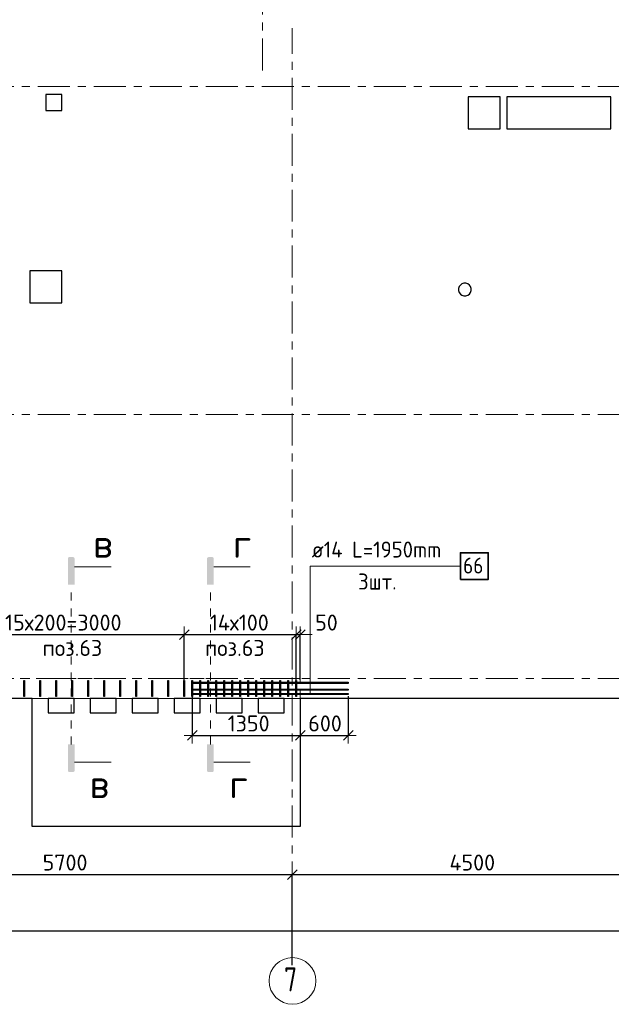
# Model space of a CAD drawing. Header units: metres. Extents: x -38 to 97, y -15 to 21.
# Tile 3 of 230: x 16.04 to 23.44, y -4.07 to 8.23. Entities that reach past the tile are written whole.
import ezdxf

# ---------------------------------------------------------------- set-up
doc = ezdxf.new("R2010")
doc.units = ezdxf.units.M
doc.header["$PDMODE"] = 65
for name, pattern in [('______11', [0.5, 0.4, -0.05, 0, -0.05]), ('______2', [0.0405, 0.03, -0.0105]), ('______3', [0.075, 0.06, -0.015]), ('______5', [1.1, 0.8, -0.1, 0.1, -0.1]), ('______9', [0.015, 0, -0.015])]:
    doc.linetypes.add(name, pattern=pattern)
for name, color, linetype, lineweight in [('XR$2$Осевая линия (1)', 7, '______5', 13), ('XR$2$Размерная линия (1)', 7, 'Continuous', 13), ('XR$5$Арм.стержн. Доп. арматура', 180, 'Continuous', 35), ('XR$5$Арм.стержн. Хомут', 240, 'Continuous', 35), ('XR$5$Балка (1)', 7, '______3', 13), ('XR$5$Перекрытие (1)', 7, 'Continuous', 35), ('XR$5$Размерная линия (1)', 7, 'Continuous', 13), ('XR$5$Текст_ общее_1', 7, 'Continuous', 13)]:
    doc.layers.add(name, color=color, linetype=linetype, lineweight=lineweight)
doc.styles.add('ISOCPEUR', font='txt')
doc.dimstyles.new('DIMSTYLE_3', dxfattribs={"dimtxt": 0.2, "dimasz": 0.2, "dimexe": 0, "dimexo": 0, "dimgap": 0.1, "dimtad": 2, "dimdec": 0, "dimlfac": 1000, "dimrnd": 5, "dimzin": 12, "dimdsep": 46, "dimtxsty": 'ISOCPEUR', "dimblk1": 'ALL_ML_STRICH', "dimblk2": 'ALL_ML_STRICH', "dimsah": 1, "dimcen": 0, "dimclrd": 7, "dimclre": 256, "dimclrt": 7, "dimadec": 0, "dimazin": 0, "dimtfac": 1, "dimtdec": 0, "dimtix": 1, "dimtmove": 2, "dimatfit": 3, "dimfxl": 0, "dimtzin": 0, "dimlwd": 0, "dimlwe": -3, "dimarcsym": 0})
doc.dimstyles.new('DIMSTYLE_36', dxfattribs={"dimtxt": 0.2, "dimasz": 0.2, "dimexe": 0, "dimexo": 0, "dimgap": 0.1, "dimtad": 2, "dimdec": 0, "dimlfac": 1000, "dimrnd": 5, "dimzin": 12, "dimdsep": 46, "dimtxsty": 'ISOCPEUR', "dimblk1": 'ALL_ML_STRICH', "dimblk2": 'ALL_ML_STRICH', "dimsah": 1, "dimcen": 0, "dimclrd": 7, "dimclre": 256, "dimclrt": 7, "dimadec": 0, "dimazin": 0, "dimtfac": 1, "dimtdec": 0, "dimtix": 1, "dimtmove": 2, "dimatfit": 3, "dimfxl": 0, "dimtvp": 1.2, "dimtzin": 0, "dimlwd": 0, "dimlwe": -3, "dimarcsym": 0})

# ---------------------------------------------------------------- blocks, each defined once
blk = doc.blocks.new('ALL_ML_STRICH')
at = {"color": 0, "linetype": 'ByBlock', "lineweight": -2}
for p, q in [((-1, 0), (0.5, 0)), ((-0.3, -0.3), (0.3, 0.3)), ((0, -0.5), (0, 0.5))]:
    blk.add_line(p, q, dxfattribs=at)
blk = doc.blocks.new('*D12')
at = {"layer": 'DEFPOINTS', "color": 7, "linetype": 'Continuous', "lineweight": 13, "transparency": 33554687}
for p in [(0.5, -3.103), (0.5, -3.156), (61.6, -3.14)]:
    blk.add_point(p, dxfattribs=at)
at = {"layer": 'XR$2$Размерная линия (1)', "color": 9, "linetype": 'Continuous', "lineweight": -2, "true_color": 0xc7c7c7, "transparency": 33554687}
for p, q in [((0.5, -3.123), (0.5, -3.156)), ((61.6, -3.156), (61.6, -3.156))]:
    blk.add_line(p, q, dxfattribs=at)
at = {"layer": 'XR$2$Размерная линия (1)', "color": 7, "linetype": 'Continuous', "lineweight": -2, "transparency": 33554687}
blk.add_line((0.5, -3.156), (61.6, -3.156), dxfattribs=at)
at = {"layer": 'XR$2$Размерная линия (1)', "color": 7, "linetype": 'Continuous', "lineweight": 13, "transparency": 33554687, "xscale": 0.2, "yscale": 0.2, "zscale": 0.2, "rotation": 180}
blk.add_blockref('ALL_ML_STRICH', (0.5, -3.156), dxfattribs=at)
at = {"layer": 'XR$2$Размерная линия (1)', "color": 7, "linetype": 'Continuous', "lineweight": 13, "transparency": 33554687, "xscale": 0.2, "yscale": 0.2, "zscale": 0.2}
blk.add_blockref('ALL_ML_STRICH', (61.6, -3.156), dxfattribs=at)
at = {"layer": 'XR$2$Размерная линия (1)', "color": 7, "linetype": 'Continuous', "lineweight": 13, "transparency": 33554687, "insert": (31.1, -3.006), "char_height": 0.2, "width": 1, "attachment_point": 5, "style": 'ISOCPEUR'}
blk.add_mtext('\\A1;{61100}', dxfattribs=at)
blk = doc.blocks.new('*D16')
at = {"layer": 'DEFPOINTS', "color": 7, "linetype": 'Continuous', "lineweight": 13, "transparency": 33554687}
for p in [(13.75, -2.452), (13.75, -3.513), (19.45, -3.607)]:
    blk.add_point(p, dxfattribs=at)
at = {"layer": 'XR$2$Размерная линия (1)', "color": 9, "linetype": 'Continuous', "lineweight": -2, "true_color": 0xc7c7c7, "transparency": 33554687}
for p, q in [((13.75, -3.493), (13.75, -2.452)), ((19.45, -3.587), (19.45, -2.452))]:
    blk.add_line(p, q, dxfattribs=at)
at = {"layer": 'XR$2$Размерная линия (1)', "color": 7, "linetype": 'Continuous', "lineweight": -2, "transparency": 33554687}
blk.add_line((13.75, -2.452), (19.45, -2.452), dxfattribs=at)
at = {"layer": 'XR$2$Размерная линия (1)', "color": 7, "linetype": 'Continuous', "lineweight": 13, "transparency": 33554687, "xscale": 0.2, "yscale": 0.2, "zscale": 0.2, "rotation": 180}
blk.add_blockref('ALL_ML_STRICH', (13.75, -2.452), dxfattribs=at)
at = {"layer": 'XR$2$Размерная линия (1)', "color": 7, "linetype": 'Continuous', "lineweight": 13, "transparency": 33554687, "xscale": 0.2, "yscale": 0.2, "zscale": 0.2}
blk.add_blockref('ALL_ML_STRICH', (19.45, -2.452), dxfattribs=at)
at = {"layer": 'XR$2$Размерная линия (1)', "color": 7, "linetype": 'Continuous', "lineweight": 13, "transparency": 33554687, "insert": (16.61, -2.302), "char_height": 0.2, "width": 0.8, "attachment_point": 5, "style": 'ISOCPEUR'}
blk.add_mtext('\\A1;{5700}', dxfattribs=at)
blk = doc.blocks.new('*D17')
at = {"layer": 'DEFPOINTS', "color": 7, "linetype": 'Continuous', "lineweight": 13, "transparency": 33554687}
for p in [(19.45, -2.452), (23.95, -3.521), (19.45, -3.607)]:
    blk.add_point(p, dxfattribs=at)
at = {"layer": 'XR$2$Размерная линия (1)', "color": 9, "linetype": 'Continuous', "lineweight": -2, "true_color": 0xc7c7c7, "transparency": 33554687}
for p, q in [((19.45, -3.587), (19.45, -2.452)), ((23.95, -3.501), (23.95, -2.452))]:
    blk.add_line(p, q, dxfattribs=at)
at = {"layer": 'XR$2$Размерная линия (1)', "color": 7, "linetype": 'Continuous', "lineweight": -2, "transparency": 33554687}
blk.add_line((19.45, -2.452), (23.95, -2.452), dxfattribs=at)
at = {"layer": 'XR$2$Размерная линия (1)', "color": 7, "linetype": 'Continuous', "lineweight": 13, "transparency": 33554687, "xscale": 0.2, "yscale": 0.2, "zscale": 0.2, "rotation": 180}
blk.add_blockref('ALL_ML_STRICH', (19.45, -2.452), dxfattribs=at)
at = {"layer": 'XR$2$Размерная линия (1)', "color": 7, "linetype": 'Continuous', "lineweight": 13, "transparency": 33554687, "xscale": 0.2, "yscale": 0.2, "zscale": 0.2}
blk.add_blockref('ALL_ML_STRICH', (23.95, -2.452), dxfattribs=at)
at = {"layer": 'XR$2$Размерная линия (1)', "color": 7, "linetype": 'Continuous', "lineweight": 13, "transparency": 33554687, "insert": (21.7, -2.302), "char_height": 0.2, "width": 0.8, "attachment_point": 5, "style": 'ISOCPEUR'}
blk.add_mtext('\\A1;{4500}', dxfattribs=at)
blk = doc.blocks.new('*D600')
at = {"layer": 'DEFPOINTS', "color": 7, "linetype": 'Continuous', "lineweight": 13, "transparency": 33554687}
for p in [(18.2, -0.202), (19.55, -0.25), (18.2, -0.713)]:
    blk.add_point(p, dxfattribs=at)
at = {"layer": 'XR$5$Размерная линия (1)', "color": 9, "linetype": 'Continuous', "lineweight": -2, "true_color": 0xc7c7c7, "transparency": 33554687}
for p, q in [((18.2, -0.222), (18.2, -0.713)), ((19.55, -0.27), (19.55, -0.713))]:
    blk.add_line(p, q, dxfattribs=at)
at = {"layer": 'XR$5$Размерная линия (1)', "color": 7, "linetype": 'Continuous', "lineweight": -2, "transparency": 33554687}
blk.add_line((18.2, -0.713), (19.55, -0.713), dxfattribs=at)
at = {"layer": 'XR$5$Размерная линия (1)', "color": 7, "linetype": 'Continuous', "lineweight": 13, "transparency": 33554687, "xscale": 0.2, "yscale": 0.2, "zscale": 0.2, "rotation": 180}
blk.add_blockref('ALL_ML_STRICH', (18.2, -0.713), dxfattribs=at)
at = {"layer": 'XR$5$Размерная линия (1)', "color": 7, "linetype": 'Continuous', "lineweight": 13, "transparency": 33554687, "xscale": 0.2, "yscale": 0.2, "zscale": 0.2}
blk.add_blockref('ALL_ML_STRICH', (19.55, -0.713), dxfattribs=at)
at = {"layer": 'XR$5$Размерная линия (1)', "color": 7, "linetype": 'Continuous', "lineweight": 13, "transparency": 33554687, "insert": (18.905, -0.563), "char_height": 0.2, "width": 0.8, "attachment_point": 5, "style": 'ISOCPEUR'}
blk.add_mtext('\\A1;{1350}', dxfattribs=at)
blk = doc.blocks.new('*D601')
at = {"layer": 'DEFPOINTS', "color": 7, "linetype": 'Continuous', "lineweight": 13, "transparency": 33554687}
for p in [(20.15, -0.202), (19.55, -0.25), (19.55, -0.713)]:
    blk.add_point(p, dxfattribs=at)
at = {"layer": 'XR$5$Размерная линия (1)', "color": 9, "linetype": 'Continuous', "lineweight": -2, "true_color": 0xc7c7c7, "transparency": 33554687}
for p, q in [((20.15, -0.222), (20.15, -0.713)), ((19.55, -0.27), (19.55, -0.713))]:
    blk.add_line(p, q, dxfattribs=at)
at = {"layer": 'XR$5$Размерная линия (1)', "color": 7, "linetype": 'Continuous', "lineweight": -2, "transparency": 33554687}
blk.add_line((19.55, -0.713), (20.15, -0.713), dxfattribs=at)
at = {"layer": 'XR$5$Размерная линия (1)', "color": 7, "linetype": 'Continuous', "lineweight": 13, "transparency": 33554687, "xscale": 0.2, "yscale": 0.2, "zscale": 0.2, "rotation": 180}
blk.add_blockref('ALL_ML_STRICH', (19.55, -0.713), dxfattribs=at)
at = {"layer": 'XR$5$Размерная линия (1)', "color": 7, "linetype": 'Continuous', "lineweight": 13, "transparency": 33554687, "xscale": 0.2, "yscale": 0.2, "zscale": 0.2}
blk.add_blockref('ALL_ML_STRICH', (20.15, -0.713), dxfattribs=at)
at = {"layer": 'XR$5$Размерная линия (1)', "color": 7, "linetype": 'Continuous', "lineweight": 13, "transparency": 33554687, "insert": (19.86, -0.563), "char_height": 0.2, "width": 0.6, "attachment_point": 5, "style": 'ISOCPEUR'}
blk.add_mtext('\\A1;{600}', dxfattribs=at)
blk = doc.blocks.new('*D604')
at = {"layer": 'DEFPOINTS', "color": 7, "linetype": 'Continuous', "lineweight": 13, "transparency": 33554687}
for p in [(15.1, 0.548), (15.1, -0.059), (18.1, -0.066)]:
    blk.add_point(p, dxfattribs=at)
at = {"layer": 'XR$5$Размерная линия (1)', "color": 9, "linetype": 'Continuous', "lineweight": -2, "true_color": 0xc7c7c7, "transparency": 33554687}
for p, q in [((15.1, -0.039), (15.1, 0.548)), ((18.1, -0.046), (18.1, 0.548))]:
    blk.add_line(p, q, dxfattribs=at)
at = {"layer": 'XR$5$Размерная линия (1)', "color": 7, "linetype": 'Continuous', "lineweight": -2, "transparency": 33554687}
blk.add_line((15.1, 0.548), (18.1, 0.548), dxfattribs=at)
at = {"layer": 'XR$5$Размерная линия (1)', "color": 7, "linetype": 'Continuous', "lineweight": 13, "transparency": 33554687, "xscale": 0.2, "yscale": 0.2, "zscale": 0.2, "rotation": 180}
blk.add_blockref('ALL_ML_STRICH', (15.1, 0.548), dxfattribs=at)
at = {"layer": 'XR$5$Размерная линия (1)', "color": 7, "linetype": 'Continuous', "lineweight": 13, "transparency": 33554687, "xscale": 0.2, "yscale": 0.2, "zscale": 0.2}
blk.add_blockref('ALL_ML_STRICH', (18.1, 0.548), dxfattribs=at)
at = {"layer": 'XR$5$Размерная линия (1)', "color": 7, "linetype": 'Continuous', "lineweight": 13, "transparency": 33554687, "insert": (15.86, 0.798), "char_height": 0.2, "width": 0.01, "attachment_point": 1, "line_spacing_factor": 0.60241, "style": 'ISOCPEUR'}
blk.add_mtext('15х200=3000', dxfattribs=at)
blk = doc.blocks.new('*D605')
at = {"layer": 'DEFPOINTS', "color": 7, "linetype": 'Continuous', "lineweight": 13, "transparency": 33554687}
for p in [(18.1, 0.548), (18.1, -0.066), (19.5, -0.089)]:
    blk.add_point(p, dxfattribs=at)
at = {"layer": 'XR$5$Размерная линия (1)', "color": 9, "linetype": 'Continuous', "lineweight": -2, "true_color": 0xc7c7c7, "transparency": 33554687}
for p, q in [((18.1, -0.046), (18.1, 0.548)), ((19.5, -0.069), (19.5, 0.548))]:
    blk.add_line(p, q, dxfattribs=at)
at = {"layer": 'XR$5$Размерная линия (1)', "color": 7, "linetype": 'Continuous', "lineweight": -2, "transparency": 33554687}
blk.add_line((18.1, 0.548), (19.5, 0.548), dxfattribs=at)
at = {"layer": 'XR$5$Размерная линия (1)', "color": 7, "linetype": 'Continuous', "lineweight": 13, "transparency": 33554687, "xscale": 0.2, "yscale": 0.2, "zscale": 0.2, "rotation": 180}
blk.add_blockref('ALL_ML_STRICH', (18.1, 0.548), dxfattribs=at)
at = {"layer": 'XR$5$Размерная линия (1)', "color": 7, "linetype": 'Continuous', "lineweight": 13, "transparency": 33554687, "xscale": 0.2, "yscale": 0.2, "zscale": 0.2}
blk.add_blockref('ALL_ML_STRICH', (19.5, 0.548), dxfattribs=at)
at = {"layer": 'XR$5$Размерная линия (1)', "color": 7, "linetype": 'Continuous', "lineweight": 13, "transparency": 33554687, "insert": (18.42, 0.798), "char_height": 0.2, "width": 0.01, "attachment_point": 1, "line_spacing_factor": 0.60241, "style": 'ISOCPEUR'}
blk.add_mtext('14х100', dxfattribs=at)
blk = doc.blocks.new('*D606')
at = {"layer": 'DEFPOINTS', "color": 7, "linetype": 'Continuous', "lineweight": 13, "transparency": 33554687}
for p in [(19.5, 0.548), (19.5, -0.089), (19.55, -0.037)]:
    blk.add_point(p, dxfattribs=at)
at = {"layer": 'XR$5$Размерная линия (1)', "color": 9, "linetype": 'Continuous', "lineweight": -2, "true_color": 0xc7c7c7, "transparency": 33554687}
for p, q in [((19.5, -0.069), (19.5, 0.548)), ((19.55, -0.017), (19.55, 0.548))]:
    blk.add_line(p, q, dxfattribs=at)
at = {"layer": 'XR$5$Размерная линия (1)', "color": 7, "linetype": 'Continuous', "lineweight": -2, "transparency": 33554687}
blk.add_line((19.5, 0.548), (19.55, 0.548), dxfattribs=at)
at = {"layer": 'XR$5$Размерная линия (1)', "color": 7, "linetype": 'Continuous', "lineweight": 13, "transparency": 33554687, "xscale": 0.2, "yscale": 0.2, "zscale": 0.2}
blk.add_blockref('ALL_ML_STRICH', (19.55, 0.548), dxfattribs=at)
at = {"layer": 'XR$5$Размерная линия (1)', "color": 7, "linetype": 'Continuous', "lineweight": 13, "transparency": 33554687, "xscale": 0.2, "yscale": 0.2, "zscale": 0.2, "rotation": 180}
blk.add_blockref('ALL_ML_STRICH', (19.5, 0.548), dxfattribs=at)
at = {"layer": 'XR$5$Размерная линия (1)', "color": 7, "linetype": 'Continuous', "lineweight": 13, "transparency": 33554687, "insert": (19.877, 0.698), "char_height": 0.2, "width": 0.4, "attachment_point": 5, "style": 'ISOCPEUR'}
blk.add_mtext('\\A1;{50}', dxfattribs=at)

msp = doc.modelspace()

# ---------------------------------------------------------------- hatches: boundary and pattern name
at = {"linetype": 'Continuous', "lineweight": 25, "true_color": 0x000000, "transparency": 33554687}
for points in [[(16.7285, 1.4992), (16.728, 1.5017), (16.7271, 1.5041), (16.726, 1.5064), (16.7246, 1.5086), (16.7229, 1.5105), (16.721, 1.5122), (16.7189, 1.5136), (16.7166, 1.5147), (16.7141, 1.5155), (16.7116, 1.516), (16.7091, 1.5162), (16.6646, 1.5162), (16.662, 1.516), (16.6595, 1.5155), (16.6571, 1.5147), (16.6548, 1.5136), (16.6527, 1.5122), (16.6508, 1.5105), (16.6491, 1.5086), (16.6476, 1.5064), (16.6465, 1.5041), (16.6457, 1.5017), (16.6452, 1.4992), (16.645, 1.4967), (16.645, 1.1717), (16.7286, 1.1717), (16.7286, 1.4967)], [(18.4685, 1.4992), (18.468, 1.5017), (18.4671, 1.5041), (18.466, 1.5064), (18.4646, 1.5086), (18.4629, 1.5105), (18.461, 1.5122), (18.4589, 1.5136), (18.4566, 1.5147), (18.4541, 1.5155), (18.4516, 1.516), (18.4491, 1.5162), (18.4046, 1.5162), (18.402, 1.516), (18.3995, 1.5155), (18.3971, 1.5147), (18.3948, 1.5136), (18.3927, 1.5122), (18.3908, 1.5105), (18.3891, 1.5086), (18.3876, 1.5064), (18.3865, 1.5041), (18.3857, 1.5017), (18.3852, 1.4992), (18.385, 1.4967), (18.385, 1.1717), (18.4686, 1.1717), (18.4686, 1.4967)], [(16.7285, -1.1538), (16.7286, -1.1512), (16.7286, -0.8262), (16.645, -0.8262), (16.645, -1.1512), (16.6452, -1.1538), (16.6457, -1.1563), (16.6465, -1.1587), (16.6476, -1.161), (16.6491, -1.1631), (16.6508, -1.165), (16.6527, -1.1667), (16.6548, -1.1681), (16.6571, -1.1693), (16.6595, -1.1701), (16.662, -1.1706), (16.6646, -1.1708), (16.7091, -1.1708), (16.7116, -1.1706), (16.7141, -1.1701), (16.7166, -1.1693), (16.7189, -1.1681), (16.721, -1.1667), (16.7229, -1.165), (16.7246, -1.1631), (16.726, -1.161), (16.7271, -1.1587), (16.728, -1.1563)], [(18.4685, -1.1538), (18.4686, -1.1512), (18.4686, -0.8262), (18.385, -0.8262), (18.385, -1.1512), (18.3852, -1.1538), (18.3857, -1.1563), (18.3865, -1.1587), (18.3876, -1.161), (18.3891, -1.1631), (18.3908, -1.165), (18.3927, -1.1667), (18.3948, -1.1681), (18.3971, -1.1693), (18.3995, -1.1701), (18.402, -1.1706), (18.4046, -1.1708), (18.4491, -1.1708), (18.4516, -1.1706), (18.4541, -1.1701), (18.4566, -1.1693), (18.4589, -1.1681), (18.461, -1.1667), (18.4629, -1.165), (18.4646, -1.1631), (18.466, -1.161), (18.4671, -1.1587), (18.468, -1.1563)]]:
    msp.add_hatch(color=18, dxfattribs=at).paths.add_polyline_path(points)

# ---------------------------------------------------------------- linework, layer by layer
at = {"color": 7, "linetype": 'Continuous', "lineweight": 13, "transparency": 33554687}
for p, q in [((16.7286, 1.3947), (17.1854, 1.3947)), ((18.4686, 1.3947), (18.9254, 1.3947)), ((16.7286, -1.0492), (17.1854, -1.0492)), ((18.4686, -1.0492), (18.9254, -1.0492))]:
    msp.add_line(p, q, dxfattribs=at)
at = {"color": 7, "linetype": '______9', "lineweight": 13, "transparency": 33554687}
for p, q in [((16.6868, -0.8262), (16.6868, 1.1717)), ((18.4268, -0.8262), (18.4268, 1.1717))]:
    msp.add_line(p, q, dxfattribs=at)
at = {"layer": 'XR$2$Осевая линия (1)', "color": 253, "linetype": '______11', "lineweight": 13, "true_color": 0xa0a0a0, "transparency": 33554687}
for p, q in [((19.08, 7.6), (19.08, 19.78)), ((19.45, -3.39), (19.45, 8.13)), ((-2.63, 7.4), (62.6, 7.4)), ((-2.63, 3.3), (62.6, 3.3)), ((-2.63, 0), (62.6, 0))]:
    msp.add_line(p, q, dxfattribs=at)
at = {"layer": 'XR$2$Осевая линия (1)', "color": 7, "linetype": 'Continuous', "lineweight": 13, "transparency": 33554687}
msp.add_circle((19.4524, -3.7819), 0.2924, dxfattribs=at)
at = {"layer": 'XR$5$Арм.стержн. Доп. арматура', "color": 7, "linetype": 'Continuous', "lineweight": 13, "transparency": 33554687}
for q in [(19.6726, -0.1948), (19.6726, -0.1397), (21.5526, 1.4044), (19.6726, -0.0548)]:
    msp.add_line((19.6726, 1.4044), q, dxfattribs=at)
at = {"layer": 'XR$5$Арм.стержн. Доп. арматура', "color": 7, "linetype": 'Continuous', "lineweight": 35, "transparency": 33554687}
msp.add_lwpolyline([(21.5526, 1.2377), (21.8992, 1.2377), (21.8992, 1.571), (21.5526, 1.571), (21.5526, 1.2377)], dxfattribs=at)
at = {"layer": 'XR$5$Арм.стержн. Доп. арматура', "color": 7, "linetype": 'Continuous', "lineweight": 25, "transparency": 33554687}
for points in [[(20.15, -0.0618), (18.2, -0.0618), (18.2, -0.0478), (20.15, -0.0478), (20.15, -0.0618)], [(20.15, -0.1467), (18.2, -0.1467), (18.2, -0.1327), (20.15, -0.1327), (20.15, -0.1467)], [(20.15, -0.2018), (18.2, -0.2018), (18.2, -0.1878), (20.15, -0.1878), (20.15, -0.2018)]]:
    msp.add_lwpolyline(points, dxfattribs=at)
at = {"layer": 'XR$5$Арм.стержн. Хомут', "color": 40, "linetype": 'Continuous', "lineweight": 25, "transparency": 33554687}
for points in [[(16.0961, -0.2248), (16.0961, -0.0247), (16.1041, -0.0247), (16.1041, -0.2248), (16.0961, -0.2248)], [(16.2961, -0.2248), (16.2961, -0.0247), (16.3041, -0.0247), (16.3041, -0.2248), (16.2961, -0.2248)], [(16.4961, -0.2248), (16.4961, -0.0247), (16.5041, -0.0247), (16.5041, -0.2248), (16.4961, -0.2248)], [(16.6961, -0.2248), (16.6961, -0.0247), (16.7041, -0.0247), (16.7041, -0.2248), (16.6961, -0.2248)], [(16.8961, -0.2248), (16.8961, -0.0247), (16.9041, -0.0247), (16.9041, -0.2248), (16.8961, -0.2248)], [(17.0961, -0.2248), (17.0961, -0.0247), (17.1041, -0.0247), (17.1041, -0.2248), (17.0961, -0.2248)], [(17.2961, -0.2248), (17.2961, -0.0247), (17.3041, -0.0247), (17.3041, -0.2248), (17.2961, -0.2248)], [(17.4961, -0.2248), (17.4961, -0.0247), (17.5041, -0.0247), (17.5041, -0.2248), (17.4961, -0.2248)], [(17.6961, -0.2248), (17.6961, -0.0247), (17.7041, -0.0247), (17.7041, -0.2248), (17.6961, -0.2248)], [(17.8961, -0.2248), (17.8961, -0.0247), (17.9041, -0.0247), (17.9041, -0.2248), (17.8961, -0.2248)], [(18.096, -0.2248), (18.096, -0.0247), (18.104, -0.0247), (18.104, -0.2248), (18.096, -0.2248)], [(18.196, -0.2248), (18.196, -0.0247), (18.204, -0.0247), (18.204, -0.2248), (18.196, -0.2248)], [(18.296, -0.2248), (18.296, -0.0247), (18.304, -0.0247), (18.304, -0.2248), (18.296, -0.2248)], [(18.396, -0.2248), (18.396, -0.0247), (18.404, -0.0247), (18.404, -0.2248), (18.396, -0.2248)], [(18.496, -0.2248), (18.496, -0.0247), (18.504, -0.0247), (18.504, -0.2248), (18.496, -0.2248)], [(18.596, -0.2248), (18.596, -0.0247), (18.604, -0.0247), (18.604, -0.2248), (18.596, -0.2248)], [(18.696, -0.2248), (18.696, -0.0247), (18.704, -0.0247), (18.704, -0.2248), (18.696, -0.2248)], [(18.796, -0.2248), (18.796, -0.0247), (18.804, -0.0247), (18.804, -0.2248), (18.796, -0.2248)], [(18.896, -0.2248), (18.896, -0.0247), (18.904, -0.0247), (18.904, -0.2248), (18.896, -0.2248)], [(18.996, -0.2248), (18.996, -0.0247), (19.004, -0.0247), (19.004, -0.2248), (18.996, -0.2248)], [(19.096, -0.2248), (19.096, -0.0247), (19.104, -0.0247), (19.104, -0.2248), (19.096, -0.2248)], [(19.196, -0.2248), (19.196, -0.0247), (19.204, -0.0247), (19.204, -0.2248), (19.196, -0.2248)], [(19.296, -0.2248), (19.296, -0.0247), (19.304, -0.0247), (19.304, -0.2248), (19.296, -0.2248)], [(19.396, -0.2248), (19.396, -0.0247), (19.404, -0.0247), (19.404, -0.2248), (19.396, -0.2248)], [(19.496, -0.2248), (19.496, -0.0247), (19.504, -0.0247), (19.504, -0.2248), (19.496, -0.2248)]]:
    msp.add_lwpolyline(points, dxfattribs=at)
at = {"layer": 'XR$5$Балка (1)', "color": 7, "linetype": '______2', "lineweight": 18, "transparency": 33554687}
for p, q in [((19.55, 0.0002), (13.6501, 0.0002)), ((19.55, -0.2498), (19.55, 0.0002)), ((16.1997, -0.2498), (16.3997, -0.2498)), ((16.7247, -0.2498), (16.9247, -0.2498)), ((17.2497, -0.2498), (17.4497, -0.2498)), ((17.7747, -0.2498), (17.9747, -0.2498)), ((18.2997, -0.2498), (18.4997, -0.2498)), ((18.8247, -0.2498), (19.0247, -0.2498)), ((19.3497, -0.2498), (19.55, -0.2498))]:
    msp.add_line(p, q, dxfattribs=at)
at = {"layer": 'XR$5$Перекрытие (1)', "color": 7, "linetype": 'Continuous', "lineweight": 25, "transparency": 33554687}
for p, q in [((16.57, 7.3002), (16.37, 7.3001)), ((16.37, 7.3001), (16.37, 7.1002)), ((16.57, 7.1002), (16.57, 7.3002)), ((21.65, 7.2702), (21.65, 6.8702)), ((22.05, 7.2702), (21.65, 7.2702)), ((22.05, 6.8702), (22.05, 7.2702)), ((22.13, 7.2702), (22.13, 6.8702)), ((23.43, 7.2702), (22.13, 7.2702)), ((23.43, 6.8702), (23.43, 7.2702)), ((16.37, 7.1002), (16.57, 7.1002)), ((21.65, 6.8702), (22.05, 6.8702)), ((22.13, 6.8702), (23.43, 6.8702)), ((16.17, 5.0968), (16.17, 4.6968)), ((16.57, 5.0968), (16.17, 5.0968)), ((16.57, 4.6968), (16.57, 5.0968)), ((21.5713, 4.9328), (21.5509, 4.918)), ((21.5953, 4.9406), (21.5713, 4.9328)), ((21.6205, 4.9406), (21.5953, 4.9406)), ((21.6445, 4.9328), (21.6205, 4.9406)), ((21.6649, 4.918), (21.6445, 4.9328)), ((21.536, 4.8976), (21.5282, 4.8736)), ((21.5282, 4.8736), (21.5282, 4.8483)), ((21.5282, 4.8483), (21.536, 4.8243)), ((21.5509, 4.918), (21.536, 4.8976)), ((21.536, 4.8243), (21.5509, 4.8039)), ((21.5509, 4.8039), (21.5713, 4.7891)), ((21.6445, 4.7891), (21.6649, 4.8039)), ((21.6798, 4.8976), (21.6649, 4.918)), ((21.6649, 4.8039), (21.6798, 4.8243)), ((21.6876, 4.8736), (21.6798, 4.8976)), ((21.6798, 4.8243), (21.6876, 4.8483)), ((21.6876, 4.8483), (21.6876, 4.8736)), ((16.17, 4.6968), (16.57, 4.6968)), ((21.5713, 4.7891), (21.5953, 4.7813)), ((21.5953, 4.7813), (21.6205, 4.7813)), ((21.6205, 4.7813), (21.6445, 4.7891)), ((16.1997, -0.2498), (13.6501, -0.2498)), ((16.1997, -0.4298), (16.1997, -0.2498)), ((16.3997, -0.2498), (16.3997, -0.4298)), ((16.7247, -0.2498), (16.3997, -0.2498)), ((16.7247, -0.4298), (16.7247, -0.2498)), ((16.9247, -0.2498), (16.9247, -0.4298)), ((17.2497, -0.2498), (16.9247, -0.2498)), ((17.2497, -0.4298), (17.2497, -0.2498)), ((17.4497, -0.2498), (17.4497, -0.4298)), ((17.7747, -0.2498), (17.4497, -0.2498)), ((17.7747, -0.4298), (17.7747, -0.2498)), ((17.9747, -0.2498), (17.9747, -0.4298)), ((18.2997, -0.2498), (17.9747, -0.2498)), ((18.2997, -0.4298), (18.2997, -0.2498)), ((18.4997, -0.2498), (18.4997, -0.4298)), ((18.8247, -0.2498), (18.4997, -0.2498)), ((18.8247, -0.4298), (18.8247, -0.2498)), ((19.0247, -0.2498), (19.0247, -0.4298)), ((19.3497, -0.2498), (19.0247, -0.2498)), ((19.3497, -0.4298), (19.3497, -0.2498)), ((19.5497, -0.2498), (19.5497, -0.4298)), ((32.675, -0.25), (19.55, -0.2498)), ((16.1997, -1.8498), (16.1997, -0.4298)), ((16.3997, -0.4298), (16.7247, -0.4298)), ((16.9247, -0.4298), (17.2497, -0.4298)), ((17.4497, -0.4298), (17.7747, -0.4298)), ((17.9747, -0.4298), (18.2997, -0.4298)), ((18.4997, -0.4298), (18.8247, -0.4298)), ((19.0247, -0.4298), (19.3497, -0.4298)), ((19.5497, -0.4298), (19.5497, -1.8498)), ((19.5497, -1.8498), (16.1997, -1.8498))]:
    msp.add_line(p, q, dxfattribs=at)
at = {"layer": 'XR$5$Перекрытие (1)', "color": 7, "linetype": '______2', "lineweight": 18, "transparency": 33554687}
for p, q in [((16.3997, -0.2498), (16.1997, -0.2498)), ((16.1997, -0.2498), (16.3997, -0.2498)), ((16.9247, -0.2498), (16.7247, -0.2498)), ((16.7247, -0.2498), (16.9247, -0.2498)), ((17.4497, -0.2498), (17.2497, -0.2498)), ((17.2497, -0.2498), (17.4497, -0.2498)), ((17.9747, -0.2498), (17.7747, -0.2498)), ((17.7747, -0.2498), (17.9747, -0.2498)), ((18.4997, -0.2498), (18.2997, -0.2498)), ((18.2997, -0.2498), (18.4997, -0.2498)), ((19.0247, -0.2498), (18.8247, -0.2498)), ((18.8247, -0.2498), (19.0247, -0.2498)), ((19.5497, -0.2498), (19.3497, -0.2498)), ((19.3497, -0.2498), (19.55, -0.2498))]:
    msp.add_line(p, q, dxfattribs=at)

# ---------------------------------------------------------------- texts
at = {"color": 7, "linetype": 'Continuous', "lineweight": 13, "transparency": 33554687, "char_height": 0.35, "width": 0.381111, "attachment_point": 5, "style": 'ISOCPEUR'}
for s, insert in [('\\A1;{\\fISOCPEUR|i0|b0;\\H0.350000;\\W1.000000;\\C7;в}\\P', (17.0827, 1.6837)), ('\\A1;{\\fISOCPEUR|i0|b0;\\H0.350000;\\W1.000000;\\C7;г}\\P', (18.8227, 1.6837)), ('\\A1;{\\fISOCPEUR|i0|b0;\\H0.350000;\\W1.000000;\\C7;в}\\P', (17.0383, -1.3215)), ('\\A1;{\\fISOCPEUR|i0|b0;\\H0.350000;\\W1.000000;\\C7;г}\\P', (18.7783, -1.3215))]:
    msp.add_mtext(s, dxfattribs=dict(at, insert=insert))
at = {"layer": 'XR$2$Осевая линия (1)', "color": 7, "linetype": 'Continuous', "lineweight": 13, "transparency": 33554687, "insert": (19.3474, -3.9124), "char_height": 0.3, "width": 0.326407, "attachment_point": 7, "style": 'ISOCPEUR'}
msp.add_mtext('\\W0.78;7', dxfattribs=at)
at = {"layer": 'XR$5$Арм.стержн. Доп. арматура', "color": 7, "linetype": 'Continuous', "lineweight": 25, "transparency": 33554687, "char_height": 0.2, "attachment_point": 7, "style": 'ISOCPEUR'}
for s, insert, width in [('\\W0.94;ø14 L=1950mm ', (19.6926, 1.511), 1.933176), ('\\W0.87;66', (21.5859, 1.311), 0.367208), ('\\W0.94;3шт. ', (20.2726, 1.111), 0.774191)]:
    msp.add_mtext(s, dxfattribs=dict(at, insert=insert, width=width))
at = {"layer": 'XR$5$Текст_ общее_1', "color": 7, "linetype": 'Continuous', "lineweight": 13, "transparency": 33554687, "char_height": 0.2, "width": 0.844937, "attachment_point": 5, "style": 'ISOCPEUR'}
for insert in [(16.7015, 0.3803), (18.7315, 0.3803)]:
    msp.add_mtext('\\A1;{\\fISOCPEUR|i0|b0;\\H0.200000;\\W1.000000;\\C7;поз.63}\\P', dxfattribs=dict(at, insert=insert))

# ---------------------------------------------------------------- dimensions: what is measured, and where the dimension line sits
at = {"layer": 'XR$2$Размерная линия (1)', "color": 7, "linetype": 'Continuous', "lineweight": 13, "transparency": 33554687}
for base, p1, p2, picture, middle in [((19.45, -2.452), (13.75, -3.4932), (19.45, -3.5875), '*D16', (16.61, -2.302)), ((23.95, -2.452), (19.45, -3.5875), (23.95, -3.5008), '*D17', (21.7, -2.302)), ((61.6, -3.1563), (0.5, -3.1233), (61.6, -3.1563), '*D12', (31.1, -3.0063))]:
    dim = msp.add_linear_dim(base=base, p1=p1, p2=p2, dimstyle='DIMSTYLE_3', override={"dimpost": '<>', "dimclrd": 7, "dimclre": 9, "dimclrt": 7, "dimlwd": 0, "dimlwe": 65533}, dxfattribs=at)
    dim.commit()
    dim.dimension.update_dxf_attribs({"geometry": picture, "text_midpoint": middle, "dimtype": 160})
at = {"layer": 'XR$5$Размерная линия (1)', "color": 7, "linetype": 'Continuous', "lineweight": 13, "transparency": 33554687}
for base, p1, p2, text, picture, middle in [((18.1, 0.5484), (15.1001, -0.0387), (18.1, -0.046), '15х200=3000', '*D604', (16.6001, 0.6484)), ((19.5, 0.5484), (18.1, -0.046), (19.5, -0.0694), '14х100', '*D605', (18.8, 0.6484))]:
    dim = msp.add_linear_dim(base=base, p1=p1, p2=p2, text=text, dimstyle='DIMSTYLE_3', override={"dimpost": '<>', "dimclrd": 7, "dimclre": 9, "dimclrt": 7, "dimlwd": 0, "dimlwe": 65533}, dxfattribs=at)
    dim.commit()
    dim.dimension.update_dxf_attribs({"geometry": picture, "text_midpoint": middle, "dimtype": 160})
for base, p1, p2, dimstyle, picture, middle in [((19.55, 0.5484), (19.5, -0.0694), (19.55, -0.017), 'DIMSTYLE_36', '*D606', (19.877, 0.6985)), ((19.55, -0.7132), (18.2, -0.2218), (19.55, -0.2695), 'DIMSTYLE_3', '*D600', (18.905, -0.5632)), ((20.15, -0.7132), (19.55, -0.2695), (20.15, -0.2218), 'DIMSTYLE_3', '*D601', (19.86, -0.5632))]:
    dim = msp.add_linear_dim(base=base, p1=p1, p2=p2, dimstyle=dimstyle, override={"dimpost": '<>', "dimclrd": 7, "dimclre": 9, "dimclrt": 7, "dimlwd": 0, "dimlwe": 65533}, dxfattribs=at)
    dim.commit()
    dim.dimension.update_dxf_attribs({"geometry": picture, "text_midpoint": middle, "dimtype": 160})

doc.saveas('drawing.dxf')
